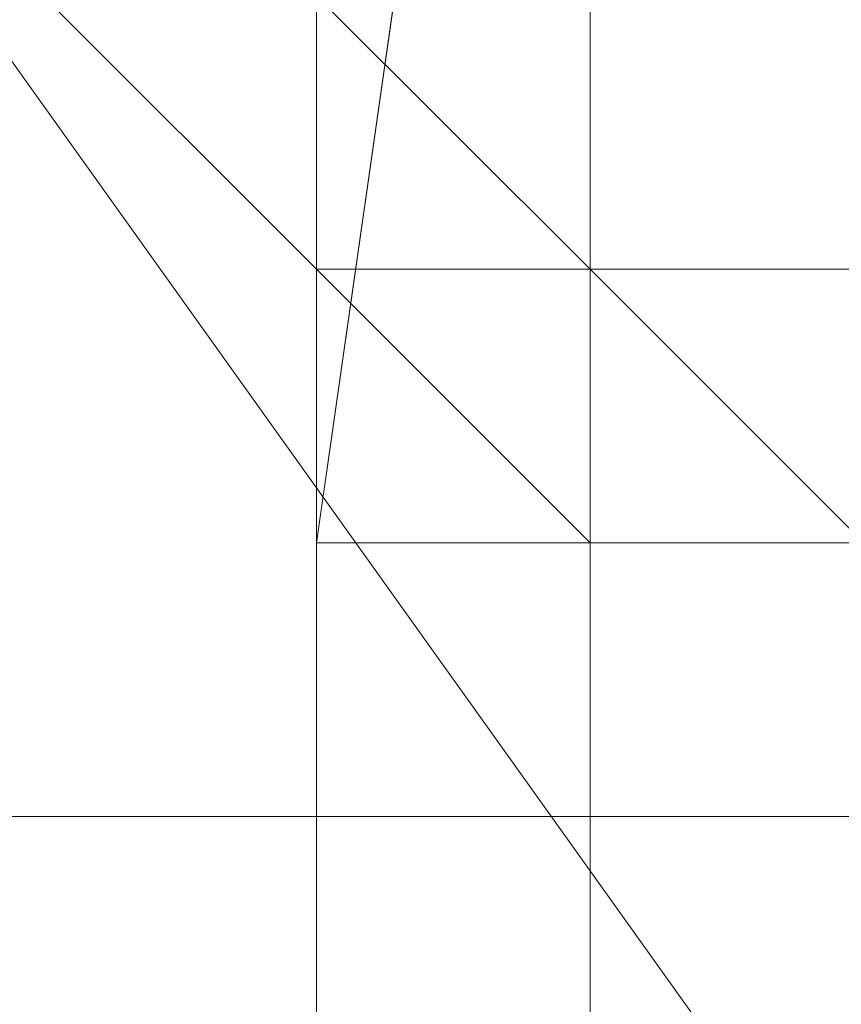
# Model space of a CAD drawing. Header units: inches. Extents: x -79624 to 52587, y -27526 to 10116.
# Tile 156 of 256: x 5620 to 5647, y -7709 to -7676. Entities that reach past the tile are written whole.
import ezdxf
from ezdxf import colors
from ezdxf.entities.mleader import LeaderData, LeaderLine
from ezdxf.math import Vec2, Vec3

# ---------------------------------------------------------------- set-up
doc = ezdxf.new("R2010")
doc.units = ezdxf.units.IN
doc.header["$MEASUREMENT"] = 0
doc.layers.add('- განათება', color=7, linetype='Continuous')
doc.layers.add('Dimensioning - General', color=7, linetype='Continuous')
doc.layers.add('- მექანიკური ნაწილი', color=7, linetype='Continuous', lineweight=18)
doc.styles.add('CT', font='ARIALN.TTF', dxfattribs={"height": 200})
doc.styles.add('GENERATED_STYLE_1', font='txt')
doc.dimstyles.new('GENERATED_STYLE__1', dxfattribs={"dimtxt": 100, "dimasz": 76, "dimexe": 0.18, "dimexo": 0.0625, "dimgap": 0, "dimtad": 0, "dimdec": 0, "dimlfac": 0.1, "dimzin": 0, "dimdsep": 46, "dimtxsty": 'GENERATED_STYLE_1', "dimblk": 'ARROWHEAD_5', "dimblk1": 'ARROWHEAD_5', "dimblk2": 'ARROWHEAD_5', "dimcen": 0.09, "dimse1": 1, "dimse2": 1, "dimclrd": 7, "dimclre": 7, "dimclrt": 7, "dimadec": 0, "dimazin": 0, "dimtfac": 1, "dimtdec": 4, "dimtmove": 0, "dimatfit": 3, "dimfxl": 1, "dimtolj": 1, "dimtzin": 0, "dimarcsym": 0})

# ---------------------------------------------------------------- blocks, each defined once
blk = doc.blocks.new('ARROWHEAD_5')
at = {"linetype": 'Continuous', "lineweight": 0}
blk.add_hatch(color=0, dxfattribs=at).paths.add_polyline_path([(-1, 0.2679), (0, 0), (-1, -0.2679)])
at = {"color": 0, "linetype": 'Continuous', "lineweight": 0}
blk.add_line((0, 0), (-1, 0), dxfattribs=at)
blk = doc.blocks.new('*D249')
at = {"layer": 'Defpoints', "color": 0, "linetype": 'Continuous', "transparency": 16777216}
for p in [(358.556, 209.203), (25258.556, 209.203), (1258.556, -26125.722)]:
    blk.add_point(p, dxfattribs=at)
at = {"layer": 'Dimensioning - General', "color": 7, "linetype": 'Continuous', "lineweight": -2, "transparency": 16777216}
for p, q in [((358.556, 133.203), (358.556, -12795.724)), ((358.556, -26049.722), (358.556, -13148.104))]:
    blk.add_line(p, q, dxfattribs=at)
at = {"layer": 'Dimensioning - General', "color": 7, "linetype": 'Continuous', "lineweight": -2, "transparency": 16777216, "xscale": 76.00000000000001, "yscale": 76.00000000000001, "zscale": 76.00000000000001}
for p, rotation in [((358.556, 209.203), 90), ((358.556, -26125.722), 270)]:
    blk.add_blockref('ARROWHEAD_5', p, dxfattribs=dict(at, rotation=rotation))
at = {"layer": 'Dimensioning - General', "color": 7, "linetype": 'Continuous', "lineweight": 13, "transparency": 16777216, "insert": (358.556, -12971.914), "char_height": 100, "attachment_point": 5, "rotation": 90, "style": 'GENERATED_STYLE_1'}
blk.add_mtext('\\A1;2633', dxfattribs=at)
blk = doc.blocks.new('_DotSmall')
at = {"color": 0, "linetype": 'ByBlock', "const_width": 0.5}
blk.add_lwpolyline([(-0.0625, 0, 1), (0.0625, 0, 1)], format="xyb", close=True, dxfattribs=at)

msp = doc.modelspace()

# ---------------------------------------------------------------- linework, layer by layer
at = {"layer": '- მექანიკური ნაწილი', "color": 7, "lineweight": 0}
for points in [[(5657.11354, -7199.35115), (5639.14949, -7199.35115), (5630.16746, -7199.35115), (5639.14949, -7199.35115), (5630.16746, -7199.35115), (5639.14949, -7199.35115), (5639.14949, -7702.34471), (5657.11354, -7702.34471)], [(6330.76563, -7630.48848), (5639.14949, -7630.48848), (5630.16746, -7693.36268), (6339.74766, -7693.36268)], [(6330.76563, -7630.48848), (5639.14949, -7630.48848), (5630.16746, -7693.36268), (6339.74766, -7693.36268)], [(5666.09557, -7693.36268), (5630.16746, -7693.36268)], [(5657.11354, -7702.34471), (5639.14949, -7702.34471), (5639.14949, -7855.03918), (5630.16746, -7855.03918), (5630.16746, -7702.34471), (5639.14949, -7702.34471), (5639.14949, -7855.03918), (5657.11354, -7855.03918), (5657.11354, -7702.34471), (5684.05963, -7702.34471), (5684.05963, -7855.03918), (5657.11354, -7855.03918)]]:
    msp.add_lwpolyline(points, close=True, dxfattribs=at)
for points in [[(5630.16746, -7890.96729), (5630.16746, -7855.03918), (5639.14949, -7855.03918), (5639.14949, -7702.34471), (5630.16746, -7702.34471), (5639.14949, -7702.34471), (5630.16746, -7702.34471), (5630.16746, -7199.35115), (5639.14949, -7199.35115), (5657.11354, -7199.35115), (5657.11354, -7702.34471), (5639.14949, -7702.34471), (5639.14949, -7199.35115), (5630.16746, -7199.35115), (6339.74766, -7199.35115)], [(5630.16746, -7890.96729), (5630.16746, -7855.03918), (5639.14949, -7855.03918), (5630.16746, -7855.03918), (5639.14949, -7855.03918), (5630.16746, -7855.03918), (5639.14949, -7855.03918), (5639.14949, -7702.34471), (5657.11354, -7702.34471), (5639.14949, -7702.34471), (5657.11354, -7702.34471), (5657.11354, -7199.35115), (5639.14949, -7199.35115), (5639.14949, -7702.34471), (5630.16746, -7702.34471), (5630.16746, -7855.03918), (5639.14949, -7855.03918), (5639.14949, -7890.96729)], [(5639.14949, -7199.35115), (5639.14949, -7702.34471), (5630.16746, -7702.34471), (5630.16746, -7199.35115)], [(5639.14949, -7630.48848), (5630.16746, -7693.36268), (5639.14949, -7630.48848)], [(5630.16746, -7693.36268), (5630.16746, -7693.36268)], [(5630.16746, -7693.36268), (5630.16746, -7693.36268)], [(5666.09557, -7693.36268), (5630.16746, -7693.36268), (5666.09557, -7693.36268)], [(5764.89788, -7702.34471), (5702.02368, -7702.34471), (5648.13152, -7702.34471), (5612.2034, -7702.34471), (5594.23935, -7702.34471), (5585.25732, -7702.34471), (5594.23935, -7702.34471), (5612.2034, -7702.34471), (5648.13152, -7702.34471), (5702.02368, -7702.34471), (5764.89788, -7702.34471)], [(5648.13152, -7702.34471), (5612.2034, -7702.34471), (5648.13152, -7702.34471)], [(5612.2034, -7702.34471), (5648.13152, -7702.34471), (5612.2034, -7702.34471)], [(5648.13152, -7702.34471), (5612.2034, -7702.34471)], [(5612.2034, -7702.34471), (5648.13152, -7702.34471)], [(5648.13152, -7702.34471), (5612.2034, -7702.34471)], [(5612.2034, -7702.34471), (5648.13152, -7702.34471)], [(5612.2034, -7702.34471), (5621.18543, -7702.34471)], [(5621.18543, -7702.34471), (5612.2034, -7702.34471)], [(5612.2034, -7702.34471), (5621.18543, -7702.34471)], [(5621.18543, -7702.34471), (5612.2034, -7702.34471)], [(5612.2034, -7702.34471), (5621.18543, -7702.34471)], [(5621.18543, -7702.34471), (5612.2034, -7702.34471)], [(5612.2034, -7702.34471), (5621.18543, -7702.34471)], [(5621.18543, -7702.34471), (5612.2034, -7702.34471)], [(5621.18543, -7702.34471), (5621.18543, -7702.34471)], [(5621.18543, -7702.34471), (5621.18543, -7702.34471)], [(5621.18543, -7702.34471), (5621.18543, -7702.34471)], [(5621.18543, -7702.34471), (5621.18543, -7702.34471)], [(5639.14949, -7702.34471), (5630.16746, -7702.34471)], [(5630.16746, -7702.34471), (5639.14949, -7702.34471)], [(5639.14949, -7702.34471), (5630.16746, -7702.34471)], [(5630.16746, -7702.34471), (5639.14949, -7702.34471)], [(5657.11354, -7702.34471), (5639.14949, -7702.34471)], [(5639.14949, -7702.34471), (5657.11354, -7702.34471)], [(5657.11354, -7702.34471), (5639.14949, -7702.34471)], [(5639.14949, -7702.34471), (5657.11354, -7702.34471)]]:
    msp.add_lwpolyline(points, dxfattribs=at)
at = {"layer": '- მექანიკური ნაწილი', "lineweight": 0}
for points in [[(5621.18543, -7657.43457), (5630.16746, -7666.4166), (5621.18543, -7666.4166), (5630.16746, -7675.39862), (5630.16746, -7684.38065), (5639.14949, -7693.36268), (5639.14949, -7684.38065), (5630.16746, -7684.38065), (5639.14949, -7684.38065), (5630.16746, -7675.39862), (5639.14949, -7684.38065), (5639.14949, -7675.39862), (5630.16746, -7675.39862), (5630.16746, -7666.4166), (5630.16746, -7657.43457), (5630.16746, -7666.4166), (5630.16746, -7657.43457), (5630.16746, -7666.4166), (5621.18543, -7657.43457), (5630.16746, -7657.43457), (5621.18543, -7666.4166), (5621.18543, -7657.43457), (5630.16746, -7657.43457)], [(5630.16746, -7666.4166), (5630.16746, -7675.39862), (5639.14949, -7684.38065), (5630.16746, -7675.39862), (5621.18543, -7666.4166)], [(5621.18543, -7675.39862), (5630.16746, -7684.38065), (5630.16746, -7675.39862)], [(5639.14949, -7684.38065), (5630.16746, -7684.38065), (5630.16746, -7675.39862)], [(5639.14949, -7684.38065), (5630.16746, -7684.38065), (5630.16746, -7675.39862)], [(5639.14949, -7684.38065), (5630.16746, -7684.38065), (5630.16746, -7675.39862)], [(5630.16746, -7693.36268), (5639.14949, -7693.36268), (5630.16746, -7684.38065)], [(5639.14949, -7684.38065), (5639.14949, -7693.36268), (5630.16746, -7684.38065)], [(5639.14949, -7684.38065), (5639.14949, -7693.36268), (5630.16746, -7684.38065)], [(5639.14949, -7684.38065), (5639.14949, -7693.36268), (5630.16746, -7684.38065)], [(5648.13152, -7684.38065), (5648.13152, -7693.36268), (5639.14949, -7684.38065)], [(5648.13152, -7693.36268), (5648.13152, -7684.38065), (5639.14949, -7684.38065)], [(5648.13152, -7684.38065), (5648.13152, -7693.36268), (5639.14949, -7684.38065)], [(5648.13152, -7693.36268), (5648.13152, -7684.38065), (5639.14949, -7684.38065)], [(5648.13152, -7684.38065), (5648.13152, -7693.36268), (5639.14949, -7684.38065)], [(5648.13152, -7693.36268), (5648.13152, -7684.38065), (5639.14949, -7684.38065)]]:
    msp.add_lwpolyline(points, close=True, dxfattribs=at)
for points in [[(5612.2034, -7666.4166), (5657.11354, -7729.29079), (5612.2034, -7666.4166)], [(5630.16746, -7675.39862), (5630.16746, -7684.38065), (5630.16746, -7675.39862)], [(5630.16746, -7684.38065), (5630.16746, -7675.39862), (5630.16746, -7684.38065)], [(5630.16746, -7684.38065), (5630.16746, -7675.39862), (5630.16746, -7684.38065)], [(5630.16746, -7684.38065), (5630.16746, -7675.39862), (5630.16746, -7684.38065)], [(5630.16746, -7684.38065), (5630.16746, -7675.39862), (5630.16746, -7684.38065)], [(5630.16746, -7675.39862), (5630.16746, -7684.38065), (5630.16746, -7675.39862)], [(5630.16746, -7684.38065), (5630.16746, -7675.39862), (5630.16746, -7684.38065)], [(5630.16746, -7684.38065), (5630.16746, -7675.39862), (5630.16746, -7684.38065)], [(5630.16746, -7684.38065), (5630.16746, -7675.39862), (5630.16746, -7684.38065)], [(5630.16746, -7684.38065), (5630.16746, -7675.39862), (5630.16746, -7684.38065)], [(5630.16746, -7684.38065), (5630.16746, -7675.39862), (5630.16746, -7684.38065)], [(5630.16746, -7684.38065), (5630.16746, -7675.39862), (5630.16746, -7684.38065)], [(5630.16746, -7684.38065), (5630.16746, -7675.39862), (5630.16746, -7684.38065)], [(5630.16746, -7684.38065), (5630.16746, -7675.39862), (5630.16746, -7684.38065)], [(5630.16746, -7684.38065), (5630.16746, -7675.39862), (5630.16746, -7684.38065)], [(5630.16746, -7675.39862), (5630.16746, -7684.38065), (5630.16746, -7675.39862)], [(5639.14949, -7684.38065), (5630.16746, -7675.39862), (5639.14949, -7684.38065)], [(5639.14949, -7684.38065), (5630.16746, -7675.39862), (5639.14949, -7684.38065)], [(5639.14949, -7684.38065), (5630.16746, -7675.39862), (5639.14949, -7684.38065)], [(5639.14949, -7684.38065), (5630.16746, -7675.39862), (5639.14949, -7684.38065)], [(5639.14949, -7684.38065), (5630.16746, -7675.39862), (5639.14949, -7684.38065)], [(5639.14949, -7684.38065), (5630.16746, -7675.39862), (5639.14949, -7684.38065)], [(5639.14949, -7684.38065), (5630.16746, -7675.39862), (5639.14949, -7684.38065)], [(5639.14949, -7684.38065), (5630.16746, -7675.39862), (5639.14949, -7684.38065)], [(5639.14949, -7684.38065), (5630.16746, -7675.39862), (5639.14949, -7684.38065)], [(5639.14949, -7684.38065), (5630.16746, -7675.39862), (5639.14949, -7684.38065)], [(5639.14949, -7684.38065), (5630.16746, -7675.39862), (5639.14949, -7684.38065)], [(5639.14949, -7684.38065), (5630.16746, -7675.39862), (5639.14949, -7684.38065)], [(5639.14949, -7675.39862), (5639.14949, -7684.38065), (5630.16746, -7675.39862)], [(5639.14949, -7675.39862), (5639.14949, -7684.38065), (5648.13152, -7693.36268), (5639.14949, -7693.36268), (5648.13152, -7693.36268), (5639.14949, -7684.38065), (5639.14949, -7693.36268), (5639.14949, -7684.38065), (5639.14949, -7693.36268), (5639.14949, -7684.38065), (5648.13152, -7693.36268), (5639.14949, -7684.38065), (5639.14949, -7693.36268), (5639.14949, -7684.38065), (5639.14949, -7693.36268), (5630.16746, -7684.38065), (5630.16746, -7675.39862), (5630.16746, -7684.38065), (5630.16746, -7675.39862), (5630.16746, -7684.38065), (5630.16746, -7675.39862)], [(5630.16746, -7675.39862), (5639.14949, -7684.38065), (5630.16746, -7675.39862)], [(5630.16746, -7675.39862), (5630.16746, -7684.38065), (5630.16746, -7675.39862)], [(5639.14949, -7675.39862), (5639.14949, -7684.38065), (5630.16746, -7675.39862), (5630.16746, -7684.38065), (5639.14949, -7684.38065), (5630.16746, -7684.38065), (5639.14949, -7693.36268), (5639.14949, -7684.38065), (5648.13152, -7693.36268), (5639.14949, -7684.38065), (5639.14949, -7693.36268), (5648.13152, -7693.36268), (5639.14949, -7693.36268), (5639.14949, -7684.38065), (5639.14949, -7675.39862), (5639.14949, -7684.38065), (5639.14949, -7693.36268), (5648.13152, -7693.36268), (5639.14949, -7693.36268), (5639.14949, -7684.38065), (5630.16746, -7684.38065), (5639.14949, -7684.38065), (5630.16746, -7675.39862)], [(5630.16746, -7684.38065), (5630.16746, -7675.39862), (5630.16746, -7684.38065)], [(5630.16746, -7684.38065), (5630.16746, -7675.39862), (5630.16746, -7684.38065)], [(5630.16746, -7684.38065), (5630.16746, -7675.39862), (5630.16746, -7684.38065)], [(5630.16746, -7684.38065), (5630.16746, -7675.39862), (5630.16746, -7684.38065)], [(5630.16746, -7675.39862), (5630.16746, -7684.38065), (5630.16746, -7675.39862)], [(5630.16746, -7684.38065), (5630.16746, -7675.39862), (5630.16746, -7684.38065)], [(5630.16746, -7684.38065), (5630.16746, -7675.39862), (5630.16746, -7684.38065)], [(5630.16746, -7684.38065), (5630.16746, -7675.39862), (5630.16746, -7684.38065)], [(5630.16746, -7684.38065), (5630.16746, -7675.39862), (5630.16746, -7684.38065)], [(5630.16746, -7684.38065), (5630.16746, -7675.39862), (5630.16746, -7684.38065)], [(5630.16746, -7684.38065), (5630.16746, -7675.39862), (5630.16746, -7684.38065)], [(5630.16746, -7684.38065), (5630.16746, -7675.39862), (5630.16746, -7684.38065)], [(5630.16746, -7684.38065), (5630.16746, -7675.39862), (5630.16746, -7684.38065)], [(5630.16746, -7684.38065), (5630.16746, -7675.39862), (5630.16746, -7684.38065)], [(5630.16746, -7675.39862), (5630.16746, -7684.38065), (5630.16746, -7675.39862)], [(5639.14949, -7684.38065), (5630.16746, -7675.39862), (5639.14949, -7684.38065)], [(5639.14949, -7684.38065), (5630.16746, -7675.39862), (5639.14949, -7684.38065)], [(5639.14949, -7684.38065), (5630.16746, -7675.39862), (5639.14949, -7684.38065)], [(5639.14949, -7684.38065), (5630.16746, -7675.39862), (5639.14949, -7684.38065)], [(5639.14949, -7684.38065), (5630.16746, -7675.39862), (5639.14949, -7684.38065)], [(5639.14949, -7684.38065), (5630.16746, -7675.39862), (5639.14949, -7684.38065)], [(5639.14949, -7684.38065), (5630.16746, -7675.39862), (5639.14949, -7684.38065)], [(5639.14949, -7684.38065), (5630.16746, -7675.39862), (5639.14949, -7684.38065)], [(5639.14949, -7684.38065), (5630.16746, -7675.39862), (5639.14949, -7684.38065)], [(5639.14949, -7684.38065), (5630.16746, -7675.39862), (5639.14949, -7684.38065)], [(5639.14949, -7684.38065), (5630.16746, -7675.39862), (5639.14949, -7684.38065)], [(5639.14949, -7684.38065), (5630.16746, -7675.39862), (5639.14949, -7684.38065)], [(5648.13152, -7693.36268), (5639.14949, -7693.36268), (5630.16746, -7684.38065), (5630.16746, -7675.39862)], [(5693.04166, -7675.39862), (5684.05963, -7684.38065), (5675.0776, -7693.36268), (5666.09557, -7693.36268), (5657.11354, -7693.36268), (5648.13152, -7693.36268), (5639.14949, -7693.36268), (5630.16746, -7684.38065), (5630.16746, -7675.39862)], [(5630.16746, -7684.38065), (5630.16746, -7675.39862), (5630.16746, -7684.38065)], [(5630.16746, -7684.38065), (5630.16746, -7675.39862), (5630.16746, -7684.38065)], [(5630.16746, -7684.38065), (5630.16746, -7675.39862), (5630.16746, -7684.38065)], [(5630.16746, -7684.38065), (5630.16746, -7675.39862), (5630.16746, -7684.38065)], [(5630.16746, -7675.39862), (5630.16746, -7684.38065), (5630.16746, -7675.39862)], [(5630.16746, -7684.38065), (5630.16746, -7675.39862), (5630.16746, -7684.38065)], [(5630.16746, -7684.38065), (5630.16746, -7675.39862), (5630.16746, -7684.38065)], [(5630.16746, -7684.38065), (5630.16746, -7675.39862), (5630.16746, -7684.38065)], [(5630.16746, -7684.38065), (5630.16746, -7675.39862), (5630.16746, -7684.38065)], [(5630.16746, -7684.38065), (5630.16746, -7675.39862), (5630.16746, -7684.38065)], [(5630.16746, -7684.38065), (5630.16746, -7675.39862), (5630.16746, -7684.38065)], [(5630.16746, -7684.38065), (5630.16746, -7675.39862), (5630.16746, -7684.38065)], [(5630.16746, -7684.38065), (5630.16746, -7675.39862), (5630.16746, -7684.38065)], [(5630.16746, -7684.38065), (5630.16746, -7675.39862), (5630.16746, -7684.38065)], [(5630.16746, -7675.39862), (5630.16746, -7684.38065), (5630.16746, -7675.39862)], [(5639.14949, -7684.38065), (5630.16746, -7675.39862), (5639.14949, -7684.38065)], [(5639.14949, -7684.38065), (5630.16746, -7675.39862), (5639.14949, -7684.38065)], [(5639.14949, -7684.38065), (5630.16746, -7675.39862), (5639.14949, -7684.38065)], [(5639.14949, -7684.38065), (5630.16746, -7675.39862), (5639.14949, -7684.38065)], [(5639.14949, -7684.38065), (5630.16746, -7675.39862), (5639.14949, -7684.38065)], [(5639.14949, -7684.38065), (5630.16746, -7675.39862), (5639.14949, -7684.38065)], [(5639.14949, -7684.38065), (5630.16746, -7675.39862), (5639.14949, -7684.38065)], [(5639.14949, -7684.38065), (5630.16746, -7675.39862), (5639.14949, -7684.38065)], [(5639.14949, -7684.38065), (5630.16746, -7675.39862), (5639.14949, -7684.38065)], [(5639.14949, -7684.38065), (5630.16746, -7675.39862), (5639.14949, -7684.38065)], [(5639.14949, -7684.38065), (5630.16746, -7675.39862), (5639.14949, -7684.38065)], [(5639.14949, -7684.38065), (5630.16746, -7675.39862), (5639.14949, -7684.38065)], [(5630.16746, -7675.39862), (5630.16746, -7684.38065), (5630.16746, -7675.39862)], [(5639.14949, -7684.38065), (5639.14949, -7675.39862), (5639.14949, -7684.38065)], [(5639.14949, -7684.38065), (5639.14949, -7675.39862), (5639.14949, -7684.38065)], [(5639.14949, -7684.38065), (5639.14949, -7675.39862), (5639.14949, -7684.38065)], [(5639.14949, -7684.38065), (5639.14949, -7675.39862), (5639.14949, -7684.38065)], [(5639.14949, -7684.38065), (5639.14949, -7675.39862), (5639.14949, -7684.38065)], [(5639.14949, -7684.38065), (5639.14949, -7675.39862), (5639.14949, -7684.38065)], [(5630.16746, -7684.38065), (5630.16746, -7684.38065)], [(5630.16746, -7693.36268), (5630.16746, -7684.38065), (5630.16746, -7693.36268)], [(5630.16746, -7684.38065), (5630.16746, -7684.38065)], [(5630.16746, -7684.38065), (5639.14949, -7693.36268), (5630.16746, -7684.38065)], [(5630.16746, -7684.38065), (5630.16746, -7684.38065)], [(5630.16746, -7684.38065), (5630.16746, -7684.38065)], [(5639.14949, -7684.38065), (5630.16746, -7684.38065), (5639.14949, -7684.38065)], [(5630.16746, -7684.38065), (5630.16746, -7684.38065)], [(5639.14949, -7684.38065), (5630.16746, -7684.38065), (5639.14949, -7684.38065)], [(5630.16746, -7684.38065), (5630.16746, -7684.38065)], [(5639.14949, -7684.38065), (5630.16746, -7684.38065), (5639.14949, -7684.38065)], [(5630.16746, -7684.38065), (5639.14949, -7684.38065), (5630.16746, -7684.38065)], [(5630.16746, -7684.38065), (5630.16746, -7684.38065)], [(5639.14949, -7693.36268), (5630.16746, -7684.38065), (5639.14949, -7693.36268)], [(5630.16746, -7684.38065), (5630.16746, -7684.38065)], [(5639.14949, -7693.36268), (5630.16746, -7684.38065), (5639.14949, -7693.36268)], [(5630.16746, -7684.38065), (5630.16746, -7684.38065)], [(5639.14949, -7693.36268), (5630.16746, -7684.38065), (5639.14949, -7693.36268)], [(5630.16746, -7684.38065), (5630.16746, -7684.38065)], [(5639.14949, -7693.36268), (5630.16746, -7684.38065), (5639.14949, -7693.36268)], [(5630.16746, -7684.38065), (5630.16746, -7684.38065)], [(5630.16746, -7684.38065), (5639.14949, -7684.38065), (5630.16746, -7684.38065)], [(5630.16746, -7684.38065), (5630.16746, -7684.38065)], [(5639.14949, -7693.36268), (5630.16746, -7684.38065), (5639.14949, -7693.36268)], [(5630.16746, -7684.38065), (5630.16746, -7684.38065)], [(5639.14949, -7693.36268), (5630.16746, -7684.38065), (5639.14949, -7693.36268)], [(5630.16746, -7684.38065), (5630.16746, -7684.38065)], [(5639.14949, -7693.36268), (5630.16746, -7684.38065), (5639.14949, -7693.36268)], [(5630.16746, -7684.38065), (5630.16746, -7684.38065)], [(5639.14949, -7693.36268), (5630.16746, -7684.38065), (5639.14949, -7693.36268)], [(5630.16746, -7684.38065), (5630.16746, -7684.38065)], [(5639.14949, -7693.36268), (5630.16746, -7684.38065), (5639.14949, -7693.36268)], [(5630.16746, -7684.38065), (5630.16746, -7684.38065)], [(5630.16746, -7684.38065), (5630.16746, -7684.38065)], [(5639.14949, -7684.38065), (5630.16746, -7684.38065), (5639.14949, -7684.38065)], [(5630.16746, -7684.38065), (5630.16746, -7684.38065)], [(5639.14949, -7684.38065), (5630.16746, -7684.38065), (5639.14949, -7684.38065)], [(5630.16746, -7684.38065), (5630.16746, -7684.38065)], [(5639.14949, -7684.38065), (5630.16746, -7684.38065), (5639.14949, -7684.38065)], [(5630.16746, -7684.38065), (5639.14949, -7684.38065), (5630.16746, -7684.38065)], [(5630.16746, -7684.38065), (5630.16746, -7684.38065)], [(5639.14949, -7693.36268), (5630.16746, -7684.38065), (5639.14949, -7693.36268)], [(5630.16746, -7684.38065), (5630.16746, -7684.38065)], [(5639.14949, -7693.36268), (5630.16746, -7684.38065), (5639.14949, -7693.36268)], [(5630.16746, -7684.38065), (5630.16746, -7684.38065)], [(5639.14949, -7693.36268), (5630.16746, -7684.38065), (5639.14949, -7693.36268)], [(5630.16746, -7684.38065), (5630.16746, -7684.38065)], [(5639.14949, -7693.36268), (5630.16746, -7684.38065), (5639.14949, -7693.36268)], [(5630.16746, -7684.38065), (5630.16746, -7684.38065)], [(5630.16746, -7684.38065), (5639.14949, -7684.38065), (5630.16746, -7684.38065)], [(5630.16746, -7684.38065), (5630.16746, -7684.38065)], [(5639.14949, -7693.36268), (5630.16746, -7684.38065), (5639.14949, -7693.36268)], [(5630.16746, -7684.38065), (5630.16746, -7684.38065)], [(5639.14949, -7693.36268), (5630.16746, -7684.38065), (5639.14949, -7693.36268)], [(5630.16746, -7684.38065), (5630.16746, -7684.38065)], [(5639.14949, -7693.36268), (5630.16746, -7684.38065), (5639.14949, -7693.36268)], [(5630.16746, -7684.38065), (5630.16746, -7684.38065)], [(5639.14949, -7693.36268), (5630.16746, -7684.38065), (5639.14949, -7693.36268)], [(5630.16746, -7684.38065), (5630.16746, -7684.38065)], [(5639.14949, -7693.36268), (5630.16746, -7684.38065), (5639.14949, -7693.36268)], [(5630.16746, -7684.38065), (5630.16746, -7684.38065)], [(5630.16746, -7684.38065), (5630.16746, -7684.38065)], [(5639.14949, -7684.38065), (5630.16746, -7684.38065), (5639.14949, -7684.38065)], [(5630.16746, -7684.38065), (5630.16746, -7684.38065)], [(5639.14949, -7684.38065), (5630.16746, -7684.38065), (5639.14949, -7684.38065)], [(5630.16746, -7684.38065), (5630.16746, -7684.38065)], [(5639.14949, -7684.38065), (5630.16746, -7684.38065), (5639.14949, -7684.38065)], [(5630.16746, -7684.38065), (5639.14949, -7684.38065), (5630.16746, -7684.38065)], [(5630.16746, -7684.38065), (5630.16746, -7684.38065)], [(5639.14949, -7693.36268), (5630.16746, -7684.38065), (5639.14949, -7693.36268)], [(5630.16746, -7684.38065), (5630.16746, -7684.38065)], [(5639.14949, -7693.36268), (5630.16746, -7684.38065), (5639.14949, -7693.36268)], [(5630.16746, -7684.38065), (5630.16746, -7684.38065)], [(5639.14949, -7693.36268), (5630.16746, -7684.38065), (5639.14949, -7693.36268)], [(5630.16746, -7684.38065), (5630.16746, -7684.38065)], [(5639.14949, -7693.36268), (5630.16746, -7684.38065), (5639.14949, -7693.36268)], [(5630.16746, -7684.38065), (5630.16746, -7684.38065)], [(5630.16746, -7684.38065), (5639.14949, -7684.38065), (5630.16746, -7684.38065)], [(5630.16746, -7684.38065), (5630.16746, -7684.38065)], [(5639.14949, -7693.36268), (5630.16746, -7684.38065), (5639.14949, -7693.36268)], [(5630.16746, -7684.38065), (5630.16746, -7684.38065)], [(5639.14949, -7693.36268), (5630.16746, -7684.38065), (5639.14949, -7693.36268)], [(5630.16746, -7684.38065), (5630.16746, -7684.38065)], [(5639.14949, -7693.36268), (5630.16746, -7684.38065), (5639.14949, -7693.36268)], [(5630.16746, -7684.38065), (5630.16746, -7684.38065)], [(5639.14949, -7693.36268), (5630.16746, -7684.38065), (5639.14949, -7693.36268)], [(5630.16746, -7684.38065), (5630.16746, -7684.38065)], [(5639.14949, -7693.36268), (5630.16746, -7684.38065), (5639.14949, -7693.36268)], [(5630.16746, -7684.38065), (5630.16746, -7684.38065)], [(5630.16746, -7684.38065), (5639.14949, -7693.36268), (5630.16746, -7684.38065)], [(5630.16746, -7684.38065), (5630.16746, -7684.38065)], [(5630.16746, -7684.38065), (5630.16746, -7684.38065)], [(5639.14949, -7684.38065), (5639.14949, -7684.38065)], [(5639.14949, -7684.38065), (5639.14949, -7684.38065)], [(5639.14949, -7693.36268), (5639.14949, -7684.38065), (5639.14949, -7693.36268)], [(5639.14949, -7684.38065), (5639.14949, -7684.38065)], [(5648.13152, -7693.36268), (5639.14949, -7684.38065), (5648.13152, -7693.36268)], [(5639.14949, -7684.38065), (5639.14949, -7684.38065)], [(5648.13152, -7693.36268), (5639.14949, -7684.38065), (5648.13152, -7693.36268)], [(5639.14949, -7684.38065), (5639.14949, -7684.38065)], [(5648.13152, -7693.36268), (5639.14949, -7684.38065), (5648.13152, -7693.36268)], [(5639.14949, -7684.38065), (5639.14949, -7684.38065)], [(5648.13152, -7693.36268), (5639.14949, -7684.38065), (5648.13152, -7693.36268)], [(5639.14949, -7684.38065), (5639.14949, -7684.38065)], [(5639.14949, -7684.38065), (5639.14949, -7684.38065)], [(5648.13152, -7684.38065), (5639.14949, -7684.38065), (5648.13152, -7684.38065)], [(5639.14949, -7684.38065), (5639.14949, -7684.38065)], [(5648.13152, -7684.38065), (5639.14949, -7684.38065), (5648.13152, -7684.38065)], [(5639.14949, -7684.38065), (5639.14949, -7684.38065)], [(5648.13152, -7684.38065), (5639.14949, -7684.38065), (5648.13152, -7684.38065)], [(5639.14949, -7684.38065), (5639.14949, -7684.38065)], [(5648.13152, -7684.38065), (5639.14949, -7684.38065), (5648.13152, -7684.38065)], [(5639.14949, -7684.38065), (5639.14949, -7684.38065)], [(5648.13152, -7684.38065), (5639.14949, -7684.38065), (5648.13152, -7684.38065)], [(5639.14949, -7684.38065), (5639.14949, -7684.38065)], [(5648.13152, -7684.38065), (5639.14949, -7684.38065), (5648.13152, -7684.38065)], [(5639.14949, -7684.38065), (5639.14949, -7684.38065)], [(5648.13152, -7684.38065), (5639.14949, -7684.38065), (5648.13152, -7684.38065)], [(5639.14949, -7684.38065), (5639.14949, -7684.38065)], [(5648.13152, -7684.38065), (5639.14949, -7684.38065), (5648.13152, -7684.38065)], [(5639.14949, -7684.38065), (5639.14949, -7684.38065)], [(5648.13152, -7684.38065), (5639.14949, -7684.38065), (5648.13152, -7684.38065)], [(5639.14949, -7684.38065), (5639.14949, -7684.38065)], [(5639.14949, -7684.38065), (5639.14949, -7684.38065)], [(5648.13152, -7693.36268), (5639.14949, -7684.38065), (5648.13152, -7693.36268)], [(5639.14949, -7684.38065), (5639.14949, -7684.38065)], [(5648.13152, -7693.36268), (5639.14949, -7684.38065), (5648.13152, -7693.36268)], [(5639.14949, -7684.38065), (5639.14949, -7684.38065)], [(5648.13152, -7693.36268), (5639.14949, -7684.38065), (5648.13152, -7693.36268)], [(5639.14949, -7684.38065), (5639.14949, -7684.38065)], [(5648.13152, -7693.36268), (5639.14949, -7684.38065), (5648.13152, -7693.36268)], [(5639.14949, -7684.38065), (5639.14949, -7684.38065)], [(5639.14949, -7684.38065), (5639.14949, -7684.38065)], [(5639.14949, -7693.36268), (5639.14949, -7684.38065), (5639.14949, -7693.36268)], [(5639.14949, -7684.38065), (5639.14949, -7684.38065)], [(5648.13152, -7693.36268), (5639.14949, -7684.38065), (5648.13152, -7693.36268)], [(5639.14949, -7684.38065), (5639.14949, -7684.38065)], [(5648.13152, -7693.36268), (5639.14949, -7684.38065), (5648.13152, -7693.36268)], [(5639.14949, -7684.38065), (5639.14949, -7684.38065)], [(5648.13152, -7693.36268), (5639.14949, -7684.38065), (5648.13152, -7693.36268)], [(5639.14949, -7684.38065), (5639.14949, -7684.38065)], [(5648.13152, -7693.36268), (5639.14949, -7684.38065), (5648.13152, -7693.36268)], [(5639.14949, -7684.38065), (5639.14949, -7684.38065)], [(5639.14949, -7684.38065), (5639.14949, -7684.38065)], [(5648.13152, -7684.38065), (5639.14949, -7684.38065), (5648.13152, -7684.38065)], [(5639.14949, -7684.38065), (5639.14949, -7684.38065)], [(5648.13152, -7684.38065), (5639.14949, -7684.38065), (5648.13152, -7684.38065)], [(5639.14949, -7684.38065), (5639.14949, -7684.38065)], [(5648.13152, -7684.38065), (5639.14949, -7684.38065), (5648.13152, -7684.38065)], [(5639.14949, -7684.38065), (5639.14949, -7684.38065)], [(5648.13152, -7684.38065), (5639.14949, -7684.38065), (5648.13152, -7684.38065)], [(5639.14949, -7684.38065), (5639.14949, -7684.38065)], [(5648.13152, -7684.38065), (5639.14949, -7684.38065), (5648.13152, -7684.38065)], [(5639.14949, -7684.38065), (5639.14949, -7684.38065)], [(5648.13152, -7684.38065), (5639.14949, -7684.38065), (5648.13152, -7684.38065)], [(5639.14949, -7684.38065), (5639.14949, -7684.38065)], [(5648.13152, -7684.38065), (5639.14949, -7684.38065), (5648.13152, -7684.38065)], [(5639.14949, -7684.38065), (5639.14949, -7684.38065)], [(5648.13152, -7684.38065), (5639.14949, -7684.38065), (5648.13152, -7684.38065)], [(5639.14949, -7684.38065), (5639.14949, -7684.38065)], [(5648.13152, -7684.38065), (5639.14949, -7684.38065), (5648.13152, -7684.38065)], [(5639.14949, -7684.38065), (5639.14949, -7684.38065)], [(5639.14949, -7684.38065), (5639.14949, -7684.38065)], [(5648.13152, -7693.36268), (5639.14949, -7684.38065), (5648.13152, -7693.36268)], [(5639.14949, -7684.38065), (5639.14949, -7684.38065)], [(5648.13152, -7693.36268), (5639.14949, -7684.38065), (5648.13152, -7693.36268)], [(5639.14949, -7684.38065), (5639.14949, -7684.38065)], [(5648.13152, -7693.36268), (5639.14949, -7684.38065), (5648.13152, -7693.36268)], [(5639.14949, -7684.38065), (5639.14949, -7684.38065)], [(5648.13152, -7693.36268), (5639.14949, -7684.38065), (5648.13152, -7693.36268)], [(5639.14949, -7684.38065), (5639.14949, -7684.38065)], [(5639.14949, -7684.38065), (5639.14949, -7693.36268)], [(5639.14949, -7684.38065), (5639.14949, -7684.38065)], [(5639.14949, -7693.36268), (5639.14949, -7684.38065), (5639.14949, -7693.36268)], [(5639.14949, -7693.36268), (5639.14949, -7684.38065)], [(5639.14949, -7684.38065), (5639.14949, -7684.38065)], [(5648.13152, -7693.36268), (5639.14949, -7684.38065), (5648.13152, -7693.36268)], [(5639.14949, -7684.38065), (5639.14949, -7684.38065)], [(5648.13152, -7693.36268), (5639.14949, -7684.38065), (5648.13152, -7693.36268)], [(5639.14949, -7684.38065), (5639.14949, -7684.38065)], [(5648.13152, -7693.36268), (5639.14949, -7684.38065), (5648.13152, -7693.36268)], [(5639.14949, -7684.38065), (5639.14949, -7684.38065)], [(5648.13152, -7693.36268), (5639.14949, -7684.38065), (5648.13152, -7693.36268)], [(5639.14949, -7684.38065), (5639.14949, -7684.38065)], [(5639.14949, -7684.38065), (5639.14949, -7684.38065)], [(5648.13152, -7684.38065), (5639.14949, -7684.38065), (5648.13152, -7684.38065)], [(5639.14949, -7684.38065), (5639.14949, -7684.38065)], [(5648.13152, -7684.38065), (5639.14949, -7684.38065), (5648.13152, -7684.38065)], [(5639.14949, -7684.38065), (5639.14949, -7684.38065)], [(5648.13152, -7684.38065), (5639.14949, -7684.38065), (5648.13152, -7684.38065)], [(5639.14949, -7684.38065), (5639.14949, -7684.38065)], [(5648.13152, -7684.38065), (5639.14949, -7684.38065), (5648.13152, -7684.38065)], [(5639.14949, -7684.38065), (5639.14949, -7684.38065)], [(5648.13152, -7684.38065), (5639.14949, -7684.38065), (5648.13152, -7684.38065)], [(5639.14949, -7684.38065), (5639.14949, -7684.38065)], [(5648.13152, -7684.38065), (5639.14949, -7684.38065), (5648.13152, -7684.38065)], [(5639.14949, -7684.38065), (5639.14949, -7684.38065)], [(5648.13152, -7684.38065), (5639.14949, -7684.38065), (5648.13152, -7684.38065)], [(5639.14949, -7684.38065), (5639.14949, -7684.38065)], [(5648.13152, -7684.38065), (5639.14949, -7684.38065), (5648.13152, -7684.38065)], [(5639.14949, -7684.38065), (5639.14949, -7684.38065)], [(5648.13152, -7684.38065), (5639.14949, -7684.38065), (5648.13152, -7684.38065)], [(5639.14949, -7684.38065), (5639.14949, -7684.38065)], [(5639.14949, -7684.38065), (5639.14949, -7684.38065)], [(5648.13152, -7693.36268), (5639.14949, -7684.38065), (5648.13152, -7693.36268)], [(5639.14949, -7684.38065), (5639.14949, -7684.38065)], [(5648.13152, -7693.36268), (5639.14949, -7684.38065), (5648.13152, -7693.36268)], [(5639.14949, -7684.38065), (5639.14949, -7684.38065)], [(5648.13152, -7693.36268), (5639.14949, -7684.38065), (5648.13152, -7693.36268)], [(5639.14949, -7684.38065), (5639.14949, -7684.38065)], [(5648.13152, -7693.36268), (5639.14949, -7684.38065), (5648.13152, -7693.36268)], [(5639.14949, -7693.36268), (5639.14949, -7693.36268)], [(5639.14949, -7693.36268), (5648.13152, -7693.36268), (5639.14949, -7693.36268)], [(5639.14949, -7693.36268), (5639.14949, -7693.36268)], [(5639.14949, -7693.36268), (5648.13152, -7693.36268), (5639.14949, -7693.36268)], [(5639.14949, -7693.36268), (5639.14949, -7693.36268)], [(5648.13152, -7693.36268), (5639.14949, -7693.36268), (5648.13152, -7693.36268)], [(5639.14949, -7693.36268), (5639.14949, -7693.36268)], [(5648.13152, -7693.36268), (5639.14949, -7693.36268), (5648.13152, -7693.36268)], [(5639.14949, -7693.36268), (5639.14949, -7693.36268)], [(5648.13152, -7693.36268), (5639.14949, -7693.36268), (5648.13152, -7693.36268)], [(5639.14949, -7693.36268), (5639.14949, -7693.36268)], [(5648.13152, -7693.36268), (5639.14949, -7693.36268), (5648.13152, -7693.36268)], [(5639.14949, -7693.36268), (5639.14949, -7693.36268)], [(5648.13152, -7693.36268), (5639.14949, -7693.36268), (5648.13152, -7693.36268)], [(5639.14949, -7693.36268), (5639.14949, -7693.36268)], [(5648.13152, -7693.36268), (5639.14949, -7693.36268), (5648.13152, -7693.36268)], [(5639.14949, -7693.36268), (5639.14949, -7693.36268)], [(5648.13152, -7693.36268), (5639.14949, -7693.36268), (5648.13152, -7693.36268)], [(5639.14949, -7693.36268), (5639.14949, -7693.36268)], [(5648.13152, -7693.36268), (5639.14949, -7693.36268), (5648.13152, -7693.36268)], [(5639.14949, -7693.36268), (5639.14949, -7693.36268)], [(5648.13152, -7693.36268), (5639.14949, -7693.36268), (5648.13152, -7693.36268)], [(5639.14949, -7693.36268), (5639.14949, -7693.36268)], [(5648.13152, -7693.36268), (5639.14949, -7693.36268), (5648.13152, -7693.36268)], [(5639.14949, -7693.36268), (5639.14949, -7693.36268)], [(5648.13152, -7693.36268), (5639.14949, -7693.36268), (5648.13152, -7693.36268)], [(5639.14949, -7693.36268), (5639.14949, -7693.36268)], [(5648.13152, -7693.36268), (5639.14949, -7693.36268), (5648.13152, -7693.36268)], [(5639.14949, -7693.36268), (5639.14949, -7693.36268)], [(5648.13152, -7693.36268), (5639.14949, -7693.36268), (5648.13152, -7693.36268)], [(5639.14949, -7693.36268), (5639.14949, -7693.36268)], [(5648.13152, -7693.36268), (5639.14949, -7693.36268), (5648.13152, -7693.36268)], [(5639.14949, -7693.36268), (5639.14949, -7693.36268)], [(5648.13152, -7693.36268), (5639.14949, -7693.36268), (5648.13152, -7693.36268)], [(5639.14949, -7693.36268), (5639.14949, -7693.36268)], [(5648.13152, -7693.36268), (5639.14949, -7693.36268), (5648.13152, -7693.36268)], [(5639.14949, -7693.36268), (5639.14949, -7693.36268)], [(5648.13152, -7693.36268), (5639.14949, -7693.36268), (5648.13152, -7693.36268)], [(5639.14949, -7693.36268), (5639.14949, -7693.36268)], [(5648.13152, -7693.36268), (5639.14949, -7693.36268), (5648.13152, -7693.36268)], [(5639.14949, -7693.36268), (5639.14949, -7693.36268)], [(5648.13152, -7693.36268), (5639.14949, -7693.36268), (5648.13152, -7693.36268)], [(5639.14949, -7693.36268), (5639.14949, -7693.36268)], [(5648.13152, -7693.36268), (5639.14949, -7693.36268), (5648.13152, -7693.36268)], [(5639.14949, -7693.36268), (5639.14949, -7693.36268)], [(5648.13152, -7693.36268), (5639.14949, -7693.36268), (5648.13152, -7693.36268)], [(5639.14949, -7693.36268), (5639.14949, -7693.36268)], [(5648.13152, -7693.36268), (5639.14949, -7693.36268), (5648.13152, -7693.36268)], [(5639.14949, -7693.36268), (5639.14949, -7693.36268)], [(5648.13152, -7693.36268), (5639.14949, -7693.36268), (5648.13152, -7693.36268)], [(5639.14949, -7693.36268), (5639.14949, -7693.36268)], [(5648.13152, -7693.36268), (5639.14949, -7693.36268), (5648.13152, -7693.36268)], [(5639.14949, -7693.36268), (5639.14949, -7693.36268)], [(5648.13152, -7693.36268), (5639.14949, -7693.36268), (5648.13152, -7693.36268)], [(5639.14949, -7693.36268), (5639.14949, -7693.36268)], [(5648.13152, -7693.36268), (5639.14949, -7693.36268), (5648.13152, -7693.36268)], [(5639.14949, -7693.36268), (5639.14949, -7693.36268)], [(5648.13152, -7693.36268), (5639.14949, -7693.36268), (5648.13152, -7693.36268)], [(5639.14949, -7693.36268), (5639.14949, -7693.36268)], [(5648.13152, -7693.36268), (5639.14949, -7693.36268), (5648.13152, -7693.36268)], [(5639.14949, -7693.36268), (5639.14949, -7693.36268)], [(5648.13152, -7693.36268), (5639.14949, -7693.36268), (5648.13152, -7693.36268)], [(5639.14949, -7693.36268), (5639.14949, -7693.36268)], [(5648.13152, -7693.36268), (5639.14949, -7693.36268), (5648.13152, -7693.36268)], [(5639.14949, -7693.36268), (5639.14949, -7693.36268)], [(5648.13152, -7693.36268), (5639.14949, -7693.36268), (5648.13152, -7693.36268)], [(5639.14949, -7693.36268), (5639.14949, -7693.36268)], [(5648.13152, -7693.36268), (5639.14949, -7693.36268), (5648.13152, -7693.36268)], [(5639.14949, -7693.36268), (5639.14949, -7693.36268)], [(5648.13152, -7693.36268), (5639.14949, -7693.36268), (5648.13152, -7693.36268)], [(5639.14949, -7693.36268), (5639.14949, -7693.36268)], [(5639.14949, -7693.36268), (5648.13152, -7693.36268), (5639.14949, -7693.36268)]]:
    msp.add_lwpolyline(points, dxfattribs=at)

# ---------------------------------------------------------------- dimensions: what is measured, and where the dimension line sits
at = {"layer": 'Dimensioning - General', "color": 7, "linetype": 'Continuous', "lineweight": 13}
dim = msp.add_linear_dim(base=(358.55594, 209.20337), p1=(1258.55593, -26125.72241), p2=(25258.55593, 209.20337), angle=90, dimstyle='GENERATED_STYLE__1', dxfattribs=at)
dim.commit()
dim.dimension.update_dxf_attribs({"geometry": '*D249', "text_midpoint": (358.55594, -12971.91402), "dimtype": 160, "text_rotation": 90})

# ---------------------------------------------------------------- leaders
at = {"layer": '- განათება', "color": 7}
ml = msp.add_multileader_mtext('Standard', dxfattribs=at)
ml.set_content('\\pxt14;{\\fSylfaen|b1|i0|c0|p18;DB-UPS2 \\fSylfaen|b0|i0|c0|p18;\\C1;QF-61          \\C7;N2XH-3X1.5}', color=7, style='CT')
ml.set_leader_properties()
ml.set_arrow_properties(name='DOTSMALL')
ml.build(insert=Vec2(0, 0))
ml.multileader.update_dxf_attribs({"has_dogleg": 0, "text_left_attachment_type": 6, "text_right_attachment_type": 6, "dogleg_length": 9, "arrow_head_size": 163.78543})
ctx = ml.context
ctx.base_point, ctx.char_height, ctx.arrow_head_size, ctx.landing_gap_size, ctx.plane_origin = Vec3(4773.60442, -7638.94753), 162.6117418, 163.78543, 54.59514, Vec3(-8122.67086, -23965.21146)
ctx.left_attachment, ctx.right_attachment, ctx.text_align_type = 6, 6, 1
notes = []
notes.append((ctx, [(0, (1, 1, 0), (6480.89889, -7638.94753), (-1, 0), 9, [(2, [(5982.17124, -8706.06811)], 0, [])])]))
ctx.mtext.insert, ctx.mtext.width, ctx.mtext.defined_height, ctx.mtext.alignment, ctx.mtext.flow_direction = Vec3(5622.75166, -7443.81344), 2403.0225903, 231.60879, 2, 5
for ctx, leaders in notes:
    for number, flags, end, landing, length, lines in leaders:
        leader = LeaderData()
        leader.index, (leader.has_last_leader_line, leader.has_dogleg_vector, leader.attachment_direction) = number, flags
        leader.last_leader_point, leader.dogleg_vector, leader.dogleg_length = Vec3(end), Vec3(landing), length
        for number, points, colour, breaks in lines:
            line = LeaderLine()
            line.index, line.vertices, line.color, line.breaks = number, Vec3.list(points), colors.encode_raw_color(colour), breaks
            leader.lines.append(line)
        ctx.leaders.append(leader)

doc.saveas('drawing.dxf')
